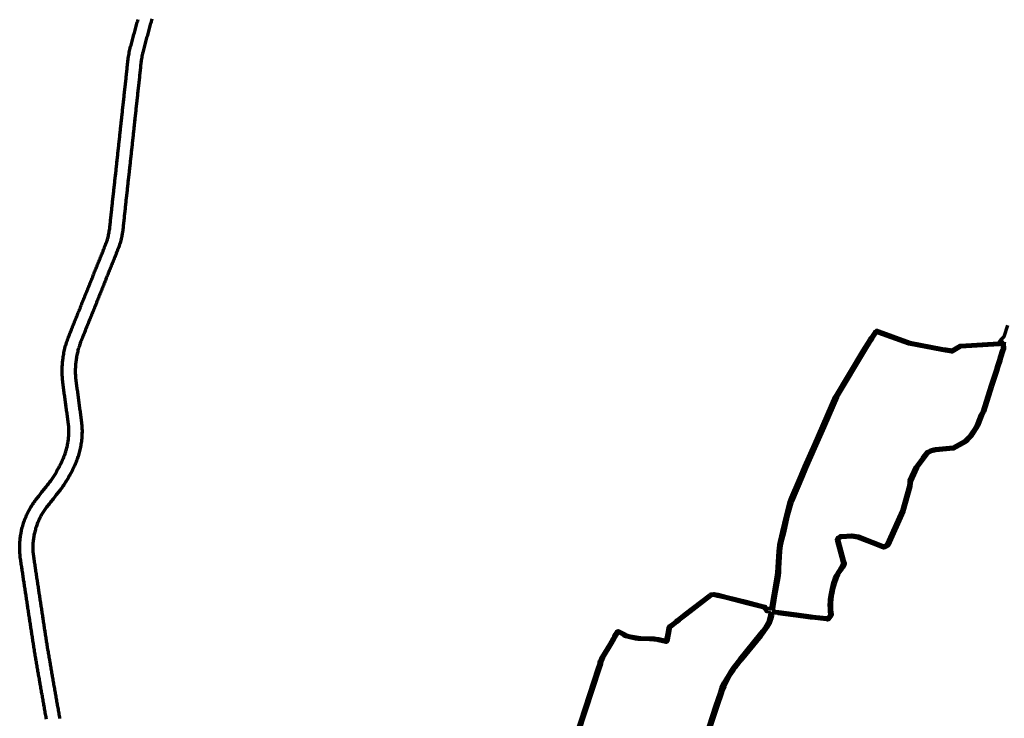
# Model space of a CAD drawing. Header units: metres. Extents: x 98902 to 136161, y 449037 to 499677.
# Tile 20 of 200: x 99129 to 103630, y 485575 to 488768. Entities that reach past the tile are written whole.
import ezdxf

# ---------------------------------------------------------------- set-up
doc = ezdxf.new("R2010")
doc.units = ezdxf.units.M
doc.layers.add('B-WE-OG-INFO_EIS VOORZORGSMAATREGEL-GV', color=7, linetype='Continuous', lineweight=70, true_color=0xfa194b)

msp = doc.modelspace()

# ---------------------------------------------------------------- linework, layer by layer
at = {"layer": 'B-WE-OG-INFO_EIS VOORZORGSMAATREGEL-GV', "flags": 128}
for points in [[(99251.5, 485570.8), (99250.4, 485576.8), (99249.4, 485582.7), (99249.4, 485582.7), (99249.4, 485582.7), (99248.3, 485588.6), (99247.3, 485594.6), (99246.2, 485600.5), (99245.2, 485606.4), (99245.2, 485606.4), (99244.1, 485612.4), (99244.1, 485612.4), (99244.1, 485612.4), (99243.1, 485618.3), (99243.1, 485618.3), (99242, 485624.2), (99241, 485630.2), (99239.9, 485636.1), (99239.9, 485636.1), (99238.9, 485642.1), (99237.8, 485648), (99237.8, 485648), (99236.8, 485653.9), (99235.7, 485659.9), (99234.7, 485665.8), (99234.7, 485665.8), (99233.6, 485671.7), (99232.6, 485677.7), (99232.6, 485677.7), (99232.6, 485677.7), (99231.5, 485683.6), (99230.5, 485689.5), (99230.5, 485689.5), (99229.4, 485695.5), (99229.4, 485695.5), (99228.4, 485701.4), (99227.3, 485707.3), (99227.3, 485707.3), (99226.3, 485713.3), (99225.2, 485719.2), (99225.2, 485719.2), (99225.2, 485719.2), (99224.2, 485725.2), (99223.1, 485731.1), (99222.1, 485737), (99222.1, 485737.1), (99222.1, 485737.1), (99222.1, 485737.5), (99221.9, 485737.9), (99220.9, 485743.8), (99219.9, 485749.8), (99218.9, 485755.7), (99217.8, 485761.6), (99216.8, 485767.6), (99215.8, 485773.5), (99214.8, 485779.5), (99213.7, 485785.4), (99212.7, 485791.3), (99211.7, 485797.3), (99210.6, 485803.2), (99209.6, 485809.1), (99208.6, 485815.1), (99207.6, 485821), (99206.5, 485827), (99205.5, 485832.9), (99204.5, 485838.8), (99203.5, 485844.8), (99202.4, 485850.7), (99201.4, 485856.7), (99200.4, 485862.6), (99199.4, 485868.5), (99198.3, 485874.5), (99197.3, 485880.4), (99197.3, 485880.6), (99197.2, 485880.7), (99197, 485882.1), (99197, 485882.2), (99197, 485882.3), (99196.1, 485888.2), (99196.1, 485888.2), (99195.2, 485894.2), (99194.3, 485900.1), (99193.3, 485906), (99192.4, 485912), (99191.5, 485917.9), (99190.6, 485923.8), (99189.7, 485929.8), (99188.8, 485935.7), (99188.8, 485935.7), (99187.9, 485941.6), (99186.9, 485947.6), (99186, 485953.5), (99185.1, 485959.4), (99184.2, 485965.4), (99183.3, 485971.3), (99183.3, 485971.3), (99182.4, 485977.2), (99181.4, 485983.2), (99180.5, 485989.1), (99179.6, 485995), (99178.7, 486001), (99177.8, 486006.9), (99177.8, 486006.9), (99176.9, 486012.8), (99176, 486018.8), (99175, 486024.7), (99175.1, 486024.7), (99175, 486024.7), (99174.1, 486030.7), (99174.1, 486030.7), (99174.1, 486030.7), (99173.2, 486036.6), (99172.3, 486042.6), (99172.3, 486042.6), (99171.4, 486048.5), (99170.5, 486054.5), (99169.6, 486060.4), (99169.6, 486060.4), (99168.7, 486066.3), (99167.8, 486072.3), (99167, 486078.2), (99166.1, 486084.1), (99166.1, 486084.1), (99166.1, 486084.1), (99165.2, 486090.1), (99164.3, 486096), (99163.4, 486101.9), (99163.4, 486101.9), (99163.4, 486101.9), (99162.5, 486107.9), (99161.6, 486113.8), (99160.7, 486119.7), (99159.8, 486125.7), (99159.8, 486125.7), (99158.9, 486131.6), (99158, 486137.5), (99157.1, 486143.5), (99157.1, 486143.5), (99156.2, 486149.4), (99155.3, 486155.4), (99154.4, 486161.3), (99153.5, 486167.2), (99153.5, 486167.2), (99152.6, 486173.2), (99151.7, 486179.1), (99150.8, 486185), (99150.8, 486185), (99149.9, 486191), (99149, 486196.9), (99149, 486196.9), (99149, 486196.9), (99148.1, 486202.8), (99148.1, 486202.8), (99147.2, 486208.8), (99146.3, 486214.7), (99146.3, 486214.7), (99146.3, 486214.7), (99145.4, 486220.6), (99145.4, 486220.6), (99144.5, 486226.6), (99143.6, 486232.5), (99143.6, 486232.5), (99143.6, 486232.5), (99142.7, 486238.5), (99142.7, 486238.5), (99141.8, 486244.4), (99140.9, 486250.3), (99140, 486256.3), (99140, 486256.3), (99140, 486256.3), (99139.1, 486262.2), (99138.2, 486268.1), (99137.3, 486274.1), (99137.3, 486274.1), (99137.3, 486274.1), (99136.4, 486280), (99135.5, 486285.9), (99134.6, 486291.9), (99133.7, 486297.8), (99133.7, 486297.8), (99132.8, 486303.7), (99132.8, 486304), (99132.8, 486304.2), (99132, 486310.1), (99132, 486310.4), (99131.9, 486310.7), (99131.2, 486316.6), (99131.2, 486316.9), (99131.1, 486317.2), (99130.6, 486323.2), (99130.6, 486323.4), (99130.5, 486323.7), (99130, 486329.7), (99130.1, 486330), (99130, 486330.2), (99129.6, 486336.2), (99129.6, 486336.5), (99129.6, 486336.8), (99129.3, 486342.8), (99129.4, 486343), (99129.3, 486343.3), (99129.1, 486349.3), (99129.2, 486349.6), (99129.1, 486349.9), (99129.1, 486355.9), (99129.1, 486356.1), (99129.1, 486356.4), (99129.2, 486362.4), (99129.2, 486362.7), (99129.2, 486362.9), (99129.3, 486368.9), (99129.4, 486369.2), (99129.4, 486369.5), (99129.6, 486375.5), (99129.7, 486375.8), (99129.7, 486376), (99130.1, 486382), (99130.1, 486382.3), (99130.1, 486382.6), (99130.6, 486388.5), (99130.7, 486388.8), (99130.6, 486389.1), (99131.3, 486395.1), (99131.3, 486395.3), (99131.3, 486395.6), (99132, 486401.6), (99132.1, 486401.8), (99132.1, 486402.1), (99132.9, 486408), (99133, 486408.3), (99133, 486408.6), (99133.9, 486414.5), (99134, 486414.8), (99134, 486415.1), (99135.1, 486421), (99135.2, 486421.2), (99135.2, 486421.5), (99136.3, 486427.4), (99136.3, 486427.5), (99136.3, 486427.6), (99136.6, 486428.9), (99136.7, 486429.2), (99136.7, 486429.4), (99138, 486435.2), (99138.1, 486435.5), (99138.1, 486435.8), (99139.5, 486441.6), (99139.6, 486441.8), (99139.6, 486442.1), (99141.1, 486447.9), (99141.2, 486448.2), (99141.2, 486448.4), (99142.8, 486454.2), (99142.9, 486454.4), (99143, 486454.7), (99144.7, 486460.5), (99144.8, 486460.7), (99144.8, 486461), (99146.6, 486466.7), (99146.7, 486467), (99146.8, 486467.2), (99148.7, 486472.9), (99148.8, 486473.1), (99148.8, 486473.4), (99150.8, 486479), (99151, 486479.3), (99151, 486479.6), (99153.1, 486485.2), (99153.3, 486485.4), (99153.3, 486485.7), (99155.5, 486491.2), (99155.7, 486491.5), (99155.7, 486491.7), (99158, 486497.3), (99158.2, 486497.5), (99158.3, 486497.8), (99160.7, 486503.2), (99160.8, 486503.5), (99160.9, 486503.7), (99163.4, 486509.2), (99163.5, 486509.4), (99163.6, 486509.7), (99166.2, 486515.1), (99166.4, 486515.3), (99166.5, 486515.5), (99169.2, 486520.9), (99169.3, 486521.1), (99169.4, 486521.4), (99172.2, 486526.7), (99172.4, 486526.9), (99172.5, 486527.1), (99175.3, 486532.4), (99175.5, 486532.6), (99175.6, 486532.8), (99178.6, 486538), (99178.8, 486538.3), (99178.9, 486538.5), (99181.9, 486543.6), (99182.1, 486543.8), (99182.2, 486544), (99182.5, 486544.4), (99182.7, 486544.8), (99185.8, 486549.9), (99186, 486550.1), (99186.1, 486550.3), (99189.4, 486555.3), (99189.6, 486555.5), (99189.7, 486555.8), (99193.1, 486560.7), (99193.3, 486560.9), (99193.4, 486561.2), (99196.8, 486566.1), (99197, 486566.3), (99197.1, 486566.5), (99200.7, 486571.3), (99200.9, 486571.5), (99201, 486571.8), (99204.6, 486576.5), (99204.8, 486576.7), (99204.9, 486577), (99208.7, 486581.7), (99208.7, 486581.7), (99208.7, 486581.7), (99212.4, 486586.4), (99212.4, 486586.4), (99216.1, 486591.1), (99219.8, 486595.8), (99223.5, 486600.5), (99227.2, 486605.2), (99230.9, 486609.9), (99234.6, 486614.6), (99238.3, 486619.2), (99242, 486623.9), (99242, 486623.9), (99245.7, 486628.6), (99249.4, 486633.3), (99253.2, 486638), (99256.9, 486642.7), (99260.6, 486647.4), (99264.2, 486652), (99267.5, 486656.3), (99270.8, 486660.8), (99273.9, 486665.2), (99277.1, 486669.8), (99277.1, 486669.8), (99280.4, 486674.6), (99283.4, 486679.2), (99286.4, 486683.8), (99289.2, 486688.4), (99292.1, 486693.3), (99295.1, 486698.5), (99295.1, 486698.5), (99298.1, 486703.6), (99301.1, 486708.8), (99304.1, 486713.9), (99304.1, 486713.9), (99306.9, 486718.7), (99309.3, 486723.3), (99311.8, 486728.1), (99314.4, 486733.3), (99314.4, 486733.3), (99317, 486738.6), (99317.2, 486738.8), (99317.2, 486739), (99319.9, 486744.2), (99322.3, 486749.1), (99324.6, 486754), (99326.8, 486759), (99329, 486764), (99331.1, 486769.1), (99333.1, 486774.2), (99335, 486779.3), (99336.8, 486784.5), (99338.5, 486789.7), (99340.1, 486794.9), (99341.7, 486800.2), (99343.1, 486805.4), (99344.5, 486810.8), (99345.8, 486816.1), (99347, 486821.4), (99348, 486826.8), (99349, 486832.1), (99349.9, 486837.5), (99350.8, 486842.9), (99351.5, 486848.4), (99352.1, 486853.8), (99352.6, 486859.3), (99353.1, 486864.7), (99353.2, 486865.8), (99353.5, 486871.5), (99353.7, 486877.2), (99353.9, 486882.7), (99353.9, 486888.2), (99353.9, 486893.8), (99353.7, 486899.3), (99353.4, 486904.9), (99353, 486910.4), (99352.5, 486916), (99352, 486921.5), (99351.3, 486927), (99350.5, 486932.9), (99350.5, 486932.9), (99349.6, 486938.8), (99349.6, 486938.8), (99348.7, 486944.8), (99347.9, 486950.8), (99347.9, 486951), (99347.8, 486951.1), (99347, 486957.1), (99347, 486957.2), (99347, 486957.2), (99346.2, 486963.3), (99345.4, 486969.3), (99344.5, 486975.4), (99343.7, 486981.4), (99342.9, 486987.5), (99342.1, 486993.5), (99341.3, 486999.6), (99340.5, 487005.6), (99339.6, 487011.7), (99339.6, 487011.7), (99338.8, 487017.8), (99338.8, 487017.8), (99338, 487023.8), (99337.2, 487029.9), (99336.4, 487035.9), (99335.6, 487042), (99334.8, 487048), (99333.9, 487054.1), (99333.9, 487054.1), (99333.1, 487060.1), (99332.3, 487066.2), (99331.5, 487072.3), (99330.7, 487078.3), (99330.7, 487078.3), (99329.9, 487084.4), (99329, 487090.4), (99328.2, 487096.5), (99327.4, 487102.5), (99327.4, 487102.6), (99327.4, 487102.6), (99326.6, 487108.6), (99326.6, 487108.9), (99326.6, 487109.1), (99325.8, 487115.1), (99325.9, 487115.4), (99325.8, 487115.6), (99325.2, 487121.7), (99325.2, 487121.9), (99325.1, 487122.1), (99324.6, 487128.2), (99324.6, 487128.4), (99324.5, 487128.7), (99324.1, 487134.8), (99324.1, 487135), (99324.1, 487135.2), (99323.7, 487141.3), (99323.8, 487141.5), (99323.7, 487141.8), (99323.5, 487147.9), (99323.5, 487148.1), (99323.4, 487148.3), (99323.3, 487154.4), (99323.3, 487154.7), (99323.3, 487154.9), (99323.2, 487161), (99323.3, 487161.2), (99323.2, 487161.5), (99323.2, 487167.6), (99323.3, 487167.8), (99323.2, 487168), (99323.4, 487174.1), (99323.4, 487174.4), (99323.4, 487174.6), (99323.6, 487180.7), (99323.6, 487181), (99323.6, 487181.2), (99323.9, 487187.3), (99324, 487187.5), (99324, 487187.7), (99324.4, 487193.8), (99324.4, 487194.1), (99324.4, 487194.3), (99324.9, 487200.4), (99324.9, 487200.6), (99324.9, 487200.8), (99325.5, 487206.9), (99325.6, 487207.1), (99325.6, 487207.4), (99326.2, 487213.4), (99326.3, 487213.6), (99326.3, 487213.9), (99327.1, 487219.9), (99327.1, 487220.2), (99327.1, 487220.4), (99328, 487226.4), (99328.1, 487226.7), (99328.1, 487226.9), (99329, 487232.9), (99329.1, 487233.1), (99329.1, 487233.4), (99330.1, 487239.4), (99330.2, 487239.6), (99330.2, 487239.9), (99331.4, 487245.9), (99331.4, 487246), (99331.4, 487246.1), (99331.6, 487246.6), (99331.6, 487247.1), (99332.9, 487253.1), (99332.9, 487253.3), (99332.9, 487253.5), (99334.3, 487259.5), (99334.4, 487259.7), (99334.4, 487259.9), (99335.8, 487265.9), (99335.9, 487266.1), (99335.9, 487266.3), (99337.4, 487272.3), (99337.5, 487272.5), (99337.6, 487272.7), (99339.2, 487278.6), (99339.3, 487278.8), (99339.3, 487279), (99341, 487284.9), (99341.1, 487285.1), (99341.1, 487285.3), (99342.9, 487291.2), (99343, 487291.4), (99343, 487291.6), (99344.9, 487297.4), (99345, 487297.6), (99345.1, 487297.9), (99347, 487303.7), (99347.1, 487303.9), (99347.2, 487304.1), (99349.2, 487309.8), (99349.3, 487310), (99349.4, 487310.3), (99351.5, 487316), (99351.6, 487316.2), (99351.7, 487316.4), (99353.9, 487322.1), (99354, 487322.2), (99354, 487322.3), (99356.3, 487328), (99356.3, 487328), (99356.3, 487328), (99358.6, 487333.7), (99358.6, 487333.7), (99360.8, 487339.4), (99360.8, 487339.4), (99363.1, 487345), (99363.1, 487345), (99365.4, 487350.7), (99365.4, 487350.7), (99367.7, 487356.4), (99367.7, 487356.4), (99370, 487362.1), (99370.5, 487363.3), (99370.5, 487363.3), (99372.7, 487368.9), (99375, 487374.5), (99377.2, 487380.1), (99379.5, 487385.7), (99381.7, 487391.3), (99384, 487396.9), (99386.2, 487402.5), (99388.5, 487408.1), (99388.5, 487408.1), (99390.7, 487413.7), (99392.9, 487419.3), (99395.2, 487424.8), (99395.2, 487424.8), (99397.4, 487430.4), (99399.7, 487436), (99401.9, 487441.6), (99401.9, 487441.6), (99404.2, 487447.2), (99406.4, 487452.8), (99408.7, 487458.4), (99408.7, 487458.4), (99410.9, 487464), (99413.2, 487469.6), (99415.4, 487475.2), (99415.4, 487475.2), (99417.7, 487480.8), (99419.9, 487486.4), (99422.2, 487492), (99422.2, 487492), (99424.4, 487497.6), (99426.7, 487503.2), (99428.9, 487508.8), (99428.9, 487508.8), (99431.2, 487514.3), (99433.4, 487519.9), (99435.7, 487525.5), (99437.9, 487531.1), (99440.2, 487536.7), (99442.4, 487542.3), (99444.7, 487547.9), (99446.9, 487553.5), (99449.2, 487559.1), (99451.4, 487564.7), (99453.7, 487570.3), (99455.9, 487575.9), (99458.2, 487581.5), (99460.4, 487587.1), (99462.7, 487592.7), (99464.9, 487598.3), (99467.2, 487603.8), (99469.4, 487609.4), (99471.6, 487615), (99473.9, 487620.6), (99476.1, 487626.2), (99478.4, 487631.8), (99480.6, 487637.4), (99482.9, 487643), (99485.1, 487648.6), (99487.4, 487654.2), (99489.6, 487659.8), (99491.9, 487665.4), (99494.1, 487671), (99496.4, 487676.6), (99498.6, 487682.2), (99500.9, 487687.8), (99503.1, 487693.3), (99505.4, 487698.9), (99507.6, 487704.5), (99509.9, 487710.1), (99512.1, 487715.7), (99514.4, 487721.3), (99516.6, 487726.9), (99518.9, 487732.5), (99518.9, 487732.5), (99521, 487737.8), (99523, 487743.1), (99524.9, 487748.3), (99526.7, 487753.5), (99528.4, 487758.6), (99530, 487764), (99531.5, 487769.3), (99533, 487774.6), (99534.3, 487779.9), (99535.5, 487785.3), (99536.7, 487790.7), (99537.8, 487796.1), (99538.7, 487801.5), (99539.6, 487806.9), (99540.4, 487812.4), (99541.1, 487817.9), (99541.7, 487823.6), (99542.4, 487829.5), (99543, 487835.5), (99543.6, 487841.5), (99543.6, 487841.5), (99543.6, 487841.5), (99544.3, 487847.5), (99544.9, 487853.5), (99544.9, 487853.5), (99544.9, 487853.5), (99545.6, 487859.5), (99546.2, 487865.5), (99546.8, 487871.5), (99546.8, 487871.5), (99547.5, 487877.5), (99547.6, 487878.9), (99547.6, 487878.9), (99547.6, 487878.9), (99548.3, 487884.8), (99548.3, 487884.8), (99548.9, 487890.8), (99549.5, 487896.8), (99549.5, 487896.8), (99550.2, 487902.7), (99550.8, 487908.7), (99551.4, 487914.7), (99552.1, 487920.7), (99552.7, 487926.6), (99553.4, 487932.6), (99553.4, 487932.6), (99554, 487938.6), (99554.6, 487944.5), (99555.3, 487950.5), (99555.9, 487956.5), (99556.6, 487962.5), (99557.2, 487968.4), (99557.2, 487968.6), (99557.2, 487968.7), (99557.9, 487974.7), (99557.9, 487974.8), (99557.9, 487974.8), (99558.7, 487980.8), (99559.4, 487986.8), (99560.1, 487992.5), (99560.8, 487998.4), (99561.4, 488004.1), (99562, 488010.1), (99562, 488010.1), (99562.6, 488016.1), (99562.6, 488016.1), (99563.2, 488022), (99563.2, 488022), (99563.8, 488028), (99563.8, 488028), (99563.8, 488028), (99564.5, 488034), (99565.1, 488040), (99565.1, 488040.1), (99565.1, 488040.2), (99565.8, 488046.2), (99565.8, 488046.2), (99565.8, 488046.3), (99566.5, 488052.3), (99566.5, 488052.3), (99567.2, 488058.2), (99567.2, 488058.2), (99567.2, 488058.2), (99567.9, 488064.2), (99567.9, 488064.2), (99567.9, 488064.2), (99568.6, 488070.2), (99568.6, 488070.2), (99568.6, 488070.2), (99569.3, 488076.2), (99570, 488082), (99570.6, 488087.9), (99570.6, 488087.9), (99571.2, 488093.8), (99571.2, 488093.8), (99571.9, 488099.8), (99572.5, 488105.7), (99573.2, 488111.7), (99573.8, 488117.7), (99574.5, 488123.6), (99574.5, 488123.6), (99574.5, 488123.7), (99575.1, 488129.6), (99575.1, 488129.6), (99575.1, 488129.6), (99575.8, 488135.6), (99576.4, 488141.6), (99577.1, 488147.5), (99577.7, 488153.5), (99578.4, 488159.5), (99579, 488165.5), (99579.7, 488171.4), (99580.3, 488177.4), (99580.3, 488177.4), (99581, 488183.3), (99581, 488183.3), (99581.6, 488189.3), (99582.2, 488195.3), (99582.2, 488195.3), (99582.9, 488201.2), (99582.9, 488201.2), (99583.5, 488207.2), (99584.2, 488213.2), (99584.8, 488219.2), (99585.5, 488225.1), (99586.1, 488231.1), (99586.7, 488237.1), (99587.4, 488243), (99588, 488249), (99588.7, 488255), (99589.3, 488261), (99590, 488266.9), (99590.6, 488272.9), (99591.2, 488278.9), (99591.9, 488284.8), (99592.5, 488290.6), (99592.5, 488290.6), (99593, 488296.4), (99593, 488296.5), (99593, 488296.5), (99593.6, 488302.5), (99593.7, 488302.8), (99593.7, 488303), (99594.4, 488309), (99595.1, 488314.9), (99595.2, 488315.3), (99595.2, 488315.7), (99595.9, 488321.7), (99595.9, 488321.7), (99595.9, 488321.7), (99596, 488322.1), (99595.9, 488322.4), (99596.1, 488322.9), (99596.1, 488323.4), (99596.1, 488323.5), (99596.1, 488323.7), (99596.2, 488325.1), (99596.2, 488325.1), (99596.9, 488331.4), (99596.9, 488331.5), (99596.9, 488331.5), (99597.6, 488337.9), (99598.3, 488344.2), (99598.3, 488344.2), (99598.3, 488344.2), (99599, 488350.5), (99599.7, 488356.8), (99600.4, 488363.2), (99601.1, 488369.5), (99601.8, 488375.8), (99602.5, 488382.2), (99603.2, 488388.5), (99603.8, 488394.8), (99604.5, 488401.2), (99605.2, 488407.5), (99605.9, 488413.8), (99605.9, 488413.8), (99605.9, 488413.8), (99606.6, 488420.2), (99606.6, 488420.2), (99606.6, 488420.2), (99607.3, 488426.5), (99608, 488432.8), (99608.7, 488439.2), (99609.4, 488445.5), (99609.4, 488445.5), (99609.4, 488445.5), (99610.1, 488451.8), (99610.8, 488458.2), (99610.8, 488458.2), (99610.8, 488458.2), (99611.5, 488464.6), (99611.5, 488464.6), (99611.5, 488464.6), (99612.2, 488470.9), (99612.9, 488477.2), (99613.6, 488483.6), (99613.6, 488483.6), (99613.6, 488483.6), (99614.3, 488489.9), (99615, 488496.2), (99615.7, 488502.5), (99616.4, 488508.6), (99616.4, 488508.6), (99617, 488515), (99617.7, 488521.3), (99617.7, 488521.3), (99617.7, 488521.3), (99618.3, 488527.7), (99619, 488534), (99619.6, 488540.3), (99619.6, 488540.3), (99619.6, 488540.3), (99620.3, 488546.7), (99621, 488553), (99621, 488553), (99621, 488553), (99621.6, 488559.3), (99622.3, 488565.7), (99622.9, 488572), (99623, 488572.2), (99623, 488572.3), (99623.7, 488578.7), (99623.7, 488578.9), (99623.7, 488579), (99624.5, 488585.4), (99624.6, 488585.6), (99624.6, 488585.8), (99625.5, 488592.1), (99625.5, 488592.3), (99625.5, 488592.5), (99626.5, 488598.8), (99626.6, 488598.9), (99626.6, 488599.1), (99627.6, 488605.4), (99627.7, 488605.6), (99627.7, 488605.8), (99628.8, 488612.1), (99628.9, 488612.3), (99628.9, 488612.5), (99630.1, 488618.7), (99630.2, 488618.9), (99630.2, 488619.1), (99631.5, 488625.3), (99631.6, 488625.5), (99631.6, 488625.7), (99633, 488632), (99633, 488632.1), (99633.1, 488632.3), (99634.5, 488638.5), (99634.6, 488638.7), (99634.6, 488638.9), (99636.2, 488645.1), (99636.2, 488645.3), (99636.3, 488645.5), (99637.9, 488651.6), (99637.9, 488651.8), (99638, 488651.9), (99639.6, 488658), (99639.6, 488658.1), (99639.6, 488658.1), (99641.3, 488664.2), (99643, 488670.4), (99644.7, 488676.5), (99646.4, 488682.6), (99648.1, 488688.8), (99649.8, 488694.9), (99651.5, 488701.1), (99653.2, 488707.2), (99654.9, 488713.4), (99656.5, 488719.5), (99658.2, 488725.6), (99659.9, 488731.8), (99661.6, 488737.9), (99661.6, 488737.9), (99663.3, 488744.1), (99665, 488750.2), (99666.7, 488756.3), (99668.4, 488762.5), (99670.1, 488768.6)], [(99733.2, 488771.8), (99731.6, 488766), (99730, 488760.2), (99730, 488760.2), (99729.6, 488758.9), (99729.6, 488758.9), (99727.9, 488752.7), (99726.2, 488746.6), (99724.5, 488740.4), (99722.8, 488734.3), (99721.2, 488728.1), (99719.5, 488722), (99717.8, 488715.9), (99716.1, 488709.7), (99714.4, 488703.6), (99712.7, 488697.4), (99711, 488691.3), (99709.3, 488685.2), (99707.6, 488679), (99705.9, 488672.9), (99704.3, 488666.7), (99702.6, 488660.6), (99700.9, 488654.4), (99699.2, 488648.3), (99697.5, 488642.2), (99697.5, 488642.2), (99695.8, 488636.1), (99694.3, 488630.4), (99692.9, 488624.5), (99691.5, 488618.7), (99690.2, 488612.9), (99689, 488607.1), (99687.8, 488601.1), (99686.7, 488595.2), (99685.8, 488589.4), (99684.9, 488583.5), (99684, 488577.6), (99683.3, 488571.7), (99682.6, 488565.7), (99681.9, 488559.5), (99681.3, 488553.2), (99680.6, 488546.8), (99680, 488540.5), (99679.3, 488534.2), (99679.3, 488534.2), (99678.7, 488527.8), (99678, 488521.5), (99677.4, 488515.2), (99677.4, 488515.2), (99676.7, 488508.8), (99676.1, 488502.5), (99676.1, 488502.5), (99676.1, 488502.5), (99675.4, 488496.1), (99675.4, 488496), (99675.4, 488495.9), (99674.7, 488489.6), (99674, 488483.2), (99674, 488483.2), (99674, 488483.2), (99673.2, 488476.9), (99673.2, 488476.9), (99672.5, 488470.6), (99671.8, 488464.2), (99671.1, 488457.9), (99671.1, 488457.9), (99670.4, 488451.6), (99670.4, 488451.6), (99669.7, 488445.3), (99669, 488439), (99668.3, 488432.6), (99667.7, 488426.3), (99667, 488420), (99666.3, 488413.6), (99666.3, 488413.6), (99665.6, 488407.3), (99665.6, 488407.3), (99664.9, 488401), (99664.2, 488394.7), (99663.5, 488388.3), (99662.8, 488382), (99662.1, 488375.7), (99661.4, 488369.3), (99660.7, 488363), (99660, 488356.7), (99659.3, 488350.3), (99658.6, 488344), (99658, 488337.7), (99658, 488337.7), (99657.3, 488331.3), (99656.6, 488325), (99656.6, 488325), (99655.9, 488318.7), (99655.9, 488318.7), (99655.9, 488318.7), (99655.7, 488317.3), (99655.7, 488317.2), (99655.7, 488317), (99655.6, 488316.8), (99655.7, 488316.5), (99655.5, 488316), (99655.5, 488315.5), (99655.4, 488315.1), (99655.4, 488314.7), (99654.8, 488308.8), (99654.8, 488308.8), (99654.6, 488308.4), (99654.7, 488308), (99654, 488302.1), (99653.3, 488296.3), (99652.7, 488290.7), (99652.2, 488284.7), (99652.2, 488284.7), (99652.2, 488284.6), (99651.6, 488278.6), (99651.5, 488278.5), (99651.5, 488278.4), (99650.9, 488272.4), (99650.3, 488266.5), (99649.6, 488260.5), (99649, 488254.5), (99648.3, 488248.6), (99647.7, 488242.6), (99647, 488236.6), (99646.4, 488230.6), (99645.8, 488224.7), (99645.1, 488218.7), (99644.5, 488212.7), (99643.8, 488206.8), (99643.2, 488200.8), (99642.5, 488194.8), (99642.5, 488194.8), (99641.9, 488188.8), (99641.9, 488188.8), (99641.3, 488182.9), (99640.6, 488176.9), (99640.6, 488176.9), (99640.6, 488176.9), (99640, 488170.9), (99640, 488170.9), (99640, 488170.9), (99639.3, 488164.9), (99638.7, 488159), (99638, 488153), (99637.4, 488147), (99636.7, 488141.1), (99636.1, 488135.1), (99635.4, 488129.1), (99634.8, 488123.2), (99634.8, 488123.2), (99634.1, 488117.2), (99634.1, 488117.2), (99633.5, 488111.2), (99632.8, 488105.3), (99632.2, 488099.3), (99631.5, 488093.3), (99630.9, 488087.3), (99630.9, 488087.3), (99630.9, 488087.3), (99630.3, 488081.4), (99630.2, 488081.3), (99630.2, 488081.3), (99629.6, 488075.3), (99629.6, 488075.2), (99629.6, 488075.1), (99628.9, 488069.2), (99628.9, 488069.2), (99628.9, 488069.2), (99628.2, 488063.2), (99627.5, 488057.3), (99627.5, 488057.3), (99626.8, 488051.3), (99626.8, 488051.3), (99626.1, 488045.3), (99625.4, 488039.4), (99625.4, 488039.4), (99624.7, 488033.6), (99624.1, 488027.8), (99623.5, 488021.8), (99623.5, 488021.8), (99622.9, 488015.9), (99622.9, 488015.9), (99622.9, 488015.8), (99622.3, 488009.9), (99622.3, 488009.9), (99622.3, 488009.9), (99621.7, 488003.9), (99621.7, 488003.9), (99621.7, 488003.9), (99621, 487997.9), (99620.4, 487991.9), (99620.4, 487991.8), (99620.4, 487991.6), (99619.7, 487985.7), (99619.7, 487985.6), (99619.7, 487985.5), (99618.9, 487979.5), (99618.2, 487973.5), (99618.2, 487973.5), (99617.5, 487967.7), (99616.8, 487961.9), (99616.2, 487956.1), (99615.6, 487950.1), (99614.9, 487944.1), (99614.3, 487938.2), (99613.7, 487932.2), (99613, 487926.2), (99613, 487926.2), (99613, 487926.2), (99612.4, 487920.3), (99611.7, 487914.3), (99611.1, 487908.3), (99610.5, 487902.3), (99609.8, 487896.4), (99609.2, 487890.4), (99609.2, 487890.4), (99609.2, 487890.4), (99608.6, 487884.4), (99608.6, 487884.4), (99607.9, 487878.5), (99607.3, 487872.5), (99607.3, 487872.5), (99607.1, 487871.1), (99606.5, 487865.1), (99606.5, 487865.1), (99606.5, 487865.1), (99605.9, 487859.1), (99605.2, 487853.2), (99604.6, 487847.2), (99604.6, 487847.2), (99603.9, 487841.2), (99603.3, 487835.2), (99603.3, 487835.2), (99602.7, 487829.2), (99602, 487823.2), (99601.4, 487817.2), (99601.4, 487817.1), (99601.4, 487817), (99600.7, 487811.1), (99600.6, 487810.9), (99600.6, 487810.6), (99599.9, 487804.6), (99599.8, 487804.4), (99599.8, 487804.1), (99599, 487798.2), (99598.9, 487797.9), (99598.9, 487797.7), (99597.9, 487791.7), (99597.8, 487791.5), (99597.8, 487791.2), (99596.8, 487785.3), (99596.7, 487785), (99596.7, 487784.8), (99595.5, 487778.8), (99595.4, 487778.6), (99595.4, 487778.3), (99594.2, 487772.4), (99594.1, 487772.2), (99594, 487771.9), (99592.7, 487766.1), (99592.6, 487765.8), (99592.6, 487765.6), (99591.1, 487759.7), (99591, 487759.5), (99591, 487759.2), (99589.4, 487753.4), (99589.3, 487753.2), (99589.3, 487752.9), (99587.6, 487747.1), (99587.5, 487746.9), (99587.4, 487746.6), (99585.7, 487740.8), (99585.5, 487740.6), (99585.5, 487740.3), (99583.6, 487734.6), (99583.5, 487734.4), (99583.5, 487734.1), (99581.5, 487728.4), (99581.4, 487728.2), (99581.3, 487727.9), (99579.3, 487722.3), (99579.1, 487722.1), (99579.1, 487721.8), (99576.9, 487716.2), (99576.8, 487716), (99576.8, 487715.8), (99574.6, 487710.2), (99574.5, 487710.2), (99574.5, 487710.1), (99572.3, 487704.5), (99570, 487698.9), (99570, 487698.9), (99567.8, 487693.3), (99567.8, 487693.3), (99565.5, 487687.7), (99563.3, 487682.2), (99563.3, 487682.2), (99561, 487676.6), (99558.8, 487671), (99556.5, 487665.4), (99556.5, 487665.4), (99554.3, 487659.8), (99554.3, 487659.8), (99552.1, 487654.2), (99549.8, 487648.6), (99549.8, 487648.6), (99547.6, 487643), (99545.3, 487637.4), (99543.1, 487631.8), (99543.1, 487631.8), (99540.8, 487626.2), (99540.8, 487626.2), (99538.6, 487620.6), (99536.3, 487615), (99536.3, 487615), (99534.1, 487609.4), (99531.8, 487603.8), (99531.8, 487603.8), (99529.6, 487598.2), (99527.3, 487592.7), (99525.1, 487587.1), (99522.8, 487581.5), (99522.8, 487581.5), (99520.6, 487575.9), (99518.3, 487570.3), (99518.3, 487570.3), (99516.1, 487564.7), (99513.8, 487559.1), (99511.6, 487553.5), (99509.3, 487547.9), (99509.3, 487547.9), (99507.1, 487542.3), (99504.8, 487536.7), (99504.8, 487536.7), (99502.6, 487531.1), (99500.3, 487525.5), (99498.1, 487519.9), (99495.8, 487514.3), (99495.8, 487514.3), (99493.6, 487508.8), (99491.3, 487503.2), (99491.3, 487503.2), (99489.1, 487497.6), (99486.8, 487492), (99486.8, 487492), (99484.6, 487486.4), (99482.3, 487480.8), (99480.1, 487475.2), (99477.9, 487469.6), (99477.9, 487469.6), (99475.6, 487464), (99473.4, 487458.4), (99473.4, 487458.4), (99471.1, 487452.8), (99468.9, 487447.2), (99466.6, 487441.6), (99464.4, 487436), (99464.4, 487436), (99462.1, 487430.4), (99459.9, 487424.8), (99459.9, 487424.8), (99457.6, 487419.3), (99455.4, 487413.7), (99453.1, 487408.1), (99450.9, 487402.5), (99450.9, 487402.5), (99448.6, 487396.9), (99446.4, 487391.3), (99446.4, 487391.3), (99444.1, 487385.7), (99441.9, 487380.1), (99441.9, 487380.1), (99439.6, 487374.5), (99437.4, 487368.9), (99435.1, 487363.3), (99432.9, 487357.7), (99432.9, 487357.7), (99430.6, 487352.1), (99428.4, 487346.5), (99428.4, 487346.5), (99426.1, 487340.9), (99426.1, 487340.9), (99425.6, 487339.7), (99425.6, 487339.7), (99423.3, 487334), (99423.3, 487334), (99421.1, 487328.3), (99418.8, 487322.7), (99418.8, 487322.7), (99416.5, 487317), (99416.5, 487317), (99414.2, 487311.3), (99412, 487305.7), (99412, 487305.7), (99409.7, 487300.1), (99407.6, 487294.7), (99405.7, 487289.5), (99403.8, 487284.1), (99401.9, 487278.8), (99400.2, 487273.4), (99398.6, 487268), (99397, 487262.6), (99395.5, 487257.1), (99394.1, 487251.7), (99392.8, 487246.2), (99391.6, 487240.7), (99390.4, 487234.9), (99390.3, 487234.8), (99390.3, 487234.7), (99389.2, 487228.8), (99388.2, 487223.3), (99387.3, 487217.7), (99386.6, 487212.2), (99385.8, 487206.5), (99385.2, 487200.9), (99384.7, 487195.3), (99384.2, 487189.6), (99383.8, 487184), (99383.6, 487178.4), (99383.4, 487172.7), (99383.2, 487167), (99383.2, 487161.4), (99383.3, 487155.7), (99383.4, 487150.1), (99383.7, 487144.5), (99384, 487138.8), (99384.4, 487133.2), (99384.9, 487127.6), (99385.4, 487121.9), (99386.1, 487116.3), (99386.9, 487110.5), (99386.9, 487110.5), (99387.7, 487104.5), (99388.5, 487098.4), (99389.3, 487092.4), (99389.3, 487092.4), (99390.1, 487086.3), (99390.1, 487086.3), (99391, 487080.3), (99391.8, 487074.2), (99392.6, 487068.2), (99393.4, 487062.1), (99394.2, 487056), (99395, 487050), (99395.8, 487043.9), (99396.7, 487037.9), (99397.5, 487031.8), (99398.3, 487025.8), (99398.3, 487025.8), (99399.1, 487019.7), (99399.9, 487013.7), (99400.7, 487007.6), (99401.6, 487001.5), (99402.4, 486995.5), (99403.2, 486989.4), (99404, 486983.4), (99404.8, 486977.3), (99405.6, 486971.3), (99406.4, 486965.2), (99406.4, 486965.2), (99407.3, 486959.3), (99408.1, 486953.4), (99409, 486947.4), (99409, 486947.4), (99409, 486947.4), (99409.9, 486941.3), (99409.9, 486941.3), (99409.9, 486941.2), (99410.7, 486935.1), (99410.7, 486934.9), (99410.8, 486934.6), (99411.6, 486928.5), (99411.5, 486928.3), (99411.6, 486928), (99412.2, 486921.9), (99412.2, 486921.7), (99412.3, 486921.4), (99412.8, 486915.3), (99412.8, 486915), (99412.9, 486914.8), (99413.3, 486908.7), (99413.2, 486908.4), (99413.3, 486908.2), (99413.6, 486902.1), (99413.6, 486901.8), (99413.6, 486901.5), (99413.8, 486895.4), (99413.8, 486895.1), (99413.9, 486894.7), (99413.9, 486888.6), (99413.9, 486888.4), (99413.9, 486888.1), (99413.9, 486882), (99413.8, 486881.7), (99413.9, 486881.5), (99413.7, 486875.4), (99413.7, 486875.1), (99413.7, 486874.9), (99413.4, 486868.7), (99413.4, 486868.5), (99413.4, 486868.2), (99413.1, 486862.1), (99413, 486862), (99413, 486861.9), (99412.9, 486860.5), (99412.9, 486860.3), (99412.9, 486860.1), (99412.4, 486854.1), (99412.4, 486853.9), (99412.4, 486853.6), (99411.8, 486847.7), (99411.7, 486847.4), (99411.7, 486847.2), (99411.1, 486841.2), (99411, 486841), (99411, 486840.7), (99410.2, 486834.8), (99410.1, 486834.5), (99410.1, 486834.3), (99409.2, 486828.4), (99409.2, 486828.1), (99409.2, 486827.8), (99408.2, 486821.9), (99408.1, 486821.7), (99408.1, 486821.4), (99407, 486815.5), (99406.9, 486815.3), (99406.9, 486815), (99405.7, 486809.2), (99405.6, 486809), (99405.6, 486808.7), (99404.3, 486802.8), (99404.2, 486802.6), (99404.2, 486802.3), (99402.8, 486796.5), (99402.7, 486796.3), (99402.7, 486796), (99401.2, 486790.2), (99401.1, 486790), (99401, 486789.7), (99399.4, 486784), (99399.3, 486783.7), (99399.3, 486783.5), (99397.6, 486777.7), (99397.5, 486777.5), (99397.5, 486777.2), (99395.7, 486771.5), (99395.6, 486771.3), (99395.5, 486771), (99393.6, 486765.3), (99393.5, 486765.1), (99393.5, 486764.9), (99391.5, 486759.2), (99391.4, 486759), (99391.3, 486758.7), (99389.2, 486753.1), (99389.1, 486752.9), (99389.1, 486752.6), (99386.9, 486747.1), (99386.7, 486746.8), (99386.7, 486746.6), (99384.4, 486741), (99384.3, 486740.8), (99384.2, 486740.6), (99381.9, 486735.1), (99381.7, 486734.9), (99381.7, 486734.6), (99379.2, 486729.1), (99379.1, 486728.9), (99379, 486728.7), (99376.4, 486723.3), (99376.3, 486723.1), (99376.2, 486722.8), (99373.6, 486717.4), (99373.4, 486717.2), (99373.4, 486717), (99370.8, 486711.9), (99368.2, 486706.7), (99368.2, 486706.7), (99368.2, 486706.7), (99365.5, 486701.3), (99365.4, 486701.1), (99365.3, 486700.8), (99362.5, 486695.5), (99362.4, 486695.3), (99362.3, 486695), (99359.4, 486689.8), (99359.1, 486689.4), (99359, 486689), (99356, 486683.8), (99356, 486683.8), (99355.9, 486683.7), (99352.9, 486678.6), (99349.9, 486673.4), (99346.9, 486668.2), (99343.9, 486663), (99343.8, 486663), (99343.8, 486662.9), (99340.8, 486657.8), (99340.6, 486657.6), (99340.5, 486657.3), (99337.4, 486652.2), (99337.2, 486652), (99337.1, 486651.8), (99333.9, 486646.7), (99333.7, 486646.5), (99333.6, 486646.3), (99330.3, 486641.3), (99330.1, 486641.2), (99330.1, 486641), (99326.7, 486636), (99326.7, 486636), (99326.6, 486635.9), (99323.2, 486631), (99323.1, 486630.8), (99322.9, 486630.6), (99319.5, 486625.7), (99319.3, 486625.5), (99319.1, 486625.3), (99315.6, 486620.5), (99315.4, 486620.3), (99315.3, 486620), (99311.6, 486615.3), (99311.5, 486615.2), (99311.4, 486615), (99307.7, 486610.3), (99304, 486605.6), (99300.3, 486600.9), (99296.5, 486596.2), (99292.8, 486591.5), (99289.1, 486586.8), (99285.4, 486582.1), (99281.7, 486577.4), (99278, 486572.7), (99274.3, 486568), (99274.3, 486568), (99270.6, 486563.3), (99266.9, 486558.6), (99263.2, 486553.9), (99259.5, 486549.2), (99255.8, 486544.5), (99255.8, 486544.5), (99252.2, 486540), (99248.9, 486535.7), (99245.7, 486531.3), (99242.6, 486526.8), (99239.5, 486522.3), (99236.5, 486517.8), (99233.5, 486512.9), (99233.4, 486512.9), (99233.4, 486512.8), (99230.5, 486507.9), (99227.8, 486503.2), (99225.1, 486498.4), (99222.6, 486493.6), (99220.1, 486488.7), (99217.8, 486483.8), (99215.5, 486478.9), (99213.3, 486473.9), (99211.2, 486468.9), (99209.2, 486463.8), (99207.3, 486458.7), (99205.5, 486453.6), (99203.8, 486448.4), (99202.1, 486443.3), (99200.6, 486438.1), (99199.2, 486432.8), (99197.8, 486427.5), (99196.5, 486422.2), (99195.4, 486416.8), (99195.2, 486415.8), (99194.1, 486410.3), (99193.2, 486404.9), (99192.3, 486399.5), (99191.6, 486394.1), (99190.9, 486388.7), (99190.4, 486383.3), (99189.9, 486377.8), (99189.6, 486372.4), (99189.3, 486367), (99189.1, 486361.5), (99189.1, 486356.1), (99189.1, 486350.6), (99189.3, 486345.1), (99189.5, 486339.7), (99189.8, 486334.3), (99190.3, 486328.8), (99190.8, 486323.4), (99191.5, 486317.9), (99192.2, 486312.4), (99193.1, 486306.8), (99193.1, 486306.8), (99193.1, 486306.8), (99194, 486300.8), (99194.9, 486294.9), (99195.8, 486289), (99195.8, 486289), (99195.8, 486289), (99196.7, 486283), (99196.7, 486283), (99197.6, 486277.1), (99198.4, 486271.2), (99199.3, 486265.2), (99199.3, 486265.2), (99200.2, 486259.3), (99201.1, 486253.4), (99202, 486247.4), (99202.9, 486241.5), (99202.9, 486241.5), (99203.8, 486235.6), (99204.7, 486229.6), (99205.6, 486223.7), (99205.6, 486223.7), (99206.5, 486217.7), (99207.4, 486211.8), (99208.3, 486205.9), (99208.3, 486205.9), (99209.2, 486199.9), (99210.1, 486194), (99210.1, 486194), (99210.1, 486194), (99211, 486188.1), (99211, 486188.1), (99211.9, 486182.1), (99212.8, 486176.2), (99212.8, 486176.2), (99212.8, 486176.2), (99213.7, 486170.3), (99213.7, 486170.3), (99214.6, 486164.3), (99215.5, 486158.4), (99216.4, 486152.5), (99216.4, 486152.5), (99216.4, 486152.5), (99217.3, 486146.5), (99217.3, 486146.5), (99218.2, 486140.6), (99219.1, 486134.6), (99219.1, 486134.6), (99219.1, 486134.6), (99220, 486128.7), (99220.9, 486122.8), (99221.8, 486116.8), (99222.7, 486110.9), (99223.6, 486105), (99224.5, 486099), (99225.4, 486093.1), (99225.4, 486093.1), (99226.3, 486087.2), (99227.2, 486081.2), (99228.1, 486075.3), (99228.1, 486075.3), (99228.1, 486075.3), (99229, 486069.4), (99229.9, 486063.4), (99230.8, 486057.5), (99231.7, 486051.6), (99231.7, 486051.6), (99232.6, 486045.6), (99232.6, 486045.6), (99232.6, 486045.6), (99233.5, 486039.7), (99233.5, 486039.7), (99234.3, 486033.8), (99234.3, 486033.8), (99235.3, 486027.9), (99236.2, 486022), (99236.2, 486022), (99237.1, 486016), (99238, 486010.1), (99238.9, 486004.2), (99239.8, 485998.2), (99239.8, 485998.2), (99240.8, 485992.3), (99241.7, 485986.4), (99241.7, 485986.4), (99242.6, 485980.4), (99243.5, 485974.5), (99244.4, 485968.6), (99245.3, 485962.6), (99246.2, 485956.7), (99247.2, 485950.8), (99248.1, 485944.8), (99249, 485938.9), (99249, 485938.9), (99249, 485938.9), (99249.9, 485933), (99250.8, 485927), (99251.7, 485921.1), (99252.6, 485915.2), (99253.6, 485909.2), (99254.5, 485903.3), (99254.5, 485903.3), (99255.4, 485897.4), (99255.4, 485897.4), (99255.4, 485897.4), (99256.3, 485891.5), (99256.4, 485890.5), (99257.5, 485884.7), (99258.5, 485878.8), (99259.5, 485872.8), (99260.5, 485866.9), (99261.6, 485860.9), (99262.6, 485855), (99263.6, 485849.1), (99264.6, 485843.1), (99265.7, 485837.2), (99266.7, 485831.2), (99267.7, 485825.3), (99268.7, 485819.4), (99269.8, 485813.4), (99270.8, 485807.5), (99271.8, 485801.5), (99272.9, 485795.6), (99273.9, 485789.7), (99274.9, 485783.7), (99275.9, 485777.8), (99277, 485771.9), (99278, 485765.9), (99279, 485760), (99280, 485754), (99281.1, 485748.1), (99281.1, 485747.7), (99281.2, 485747.5), (99282.2, 485741.5), (99283.3, 485735.6), (99284.3, 485729.7), (99284.3, 485729.7), (99285.4, 485723.7), (99285.4, 485723.7), (99285.4, 485723.7), (99286.4, 485717.8), (99286.4, 485717.8), (99287.5, 485711.8), (99288.5, 485705.9), (99289.6, 485700), (99289.6, 485700), (99290.6, 485694), (99291.7, 485688.1), (99291.7, 485688.1), (99292.7, 485682.2), (99293.8, 485676.2), (99294.8, 485670.3), (99294.8, 485670.3), (99295.9, 485664.4), (99296.9, 485658.4), (99296.9, 485658.4), (99296.9, 485658.4), (99298, 485652.5), (99299, 485646.6), (99299, 485646.6), (99300.1, 485640.6), (99300.1, 485640.6), (99301.1, 485634.7), (99302.1, 485628.8), (99302.1, 485628.8), (99303.2, 485622.8), (99304.2, 485616.9), (99304.2, 485616.9), (99305.3, 485610.9), (99306.3, 485605), (99307.4, 485599.1), (99307.4, 485599.1), (99308.4, 485593.1), (99309.5, 485587.2), (99310.5, 485581.3), (99310.5, 485581.3), (99310.5, 485581.3), (99310.8, 485579.9), (99310.8, 485579.9), (99311.8, 485574)], [(101610.3, 485312.4), (101772.4, 485808.4), (101776.8, 485821.9), (101776.8, 485821.9), (101778.1, 485826), (101777.6, 485829.3), (101777.6, 485829.5), (101777.6, 485829.7), (101777.7, 485830.4), (101777.7, 485831.2), (101777.8, 485831.4), (101777.9, 485831.6), (101780, 485837.8), (101780.3, 485838.5), (101780.7, 485839.2), (101782.5, 485841.6), (101788.6, 485855.8), (101788.8, 485856.1), (101788.9, 485856.3), (101824.3, 485915.1), (101839, 485940.2), (101844.2, 485949.7), (101850, 485960.2), (101850, 485960.2), (101850, 485960.3), (101850.5, 485960.9), (101850.6, 485961.3), (101851.2, 485962.1), (101851.4, 485962.6), (101856.6, 485971.6), (101858.3, 485973.5), (101863.1, 485975.6), (101865.1, 485976), (101868.1, 485975.6), (101870.7, 485974.5), (101870.9, 485974.4), (101871.2, 485974.3), (101895.1, 485961.1), (101895.2, 485961.1), (101896, 485960.5), (101896.6, 485960.3), (101900.3, 485958.4), (101900.3, 485958.4), (101900.3, 485958.4), (101902.9, 485957.1), (101919.6, 485952.9), (101946.1, 485947.6), (101956.6, 485946.1), (101967.2, 485945.1), (102008.3, 485943.7), (102028.8, 485942.4), (102046, 485940.3), (102046, 485940.3), (102046.1, 485940.3), (102050.7, 485939.5), (102082.2, 485932.2), (102088.3, 485961.3), (102092.7, 485989.6), (102096.8, 485996), (102097.9, 485997.3), (102112.7, 486008.5), (102127.6, 486021), (102127.6, 486021), (102127.7, 486021), (102132.9, 486025.2), (102132.9, 486025.2), (102133.8, 486025.8), (102134.2, 486026.2), (102138.6, 486029.8), (102138.6, 486029.8), (102138.7, 486029.8), (102169.3, 486053.7), (102284.3, 486141.3), (102286.6, 486143.2), (102288.9, 486144.2), (102289.9, 486144.2), (102290.3, 486144.4), (102301.9, 486146.3), (102303.8, 486146.2), (102319.9, 486142.5), (102320.8, 486142.1), (102321.5, 486142.1), (102350, 486134.9), (102350, 486134.9), (102350, 486134.9), (102361.6, 486131.9), (102455.1, 486108.8), (102529.1, 486089.8), (102529.2, 486089.7), (102529.9, 486089.5), (102530.6, 486089.5), (102536.6, 486087.9), (102538.5, 486086.1), (102540.9, 486082), (102545.6, 486075.9), (102548.5, 486077.8), (102550.2, 486078.5), (102552.1, 486078.6), (102557, 486077.7), (102557.2, 486077.6), (102557.3, 486077.6), (102562.6, 486076.3), (102572.3, 486138.5), (102586.4, 486219.2), (102588, 486229.9), (102589.2, 486240.5), (102595.2, 486339.2), (102596.7, 486353.5), (102598.8, 486367.6), (102601.6, 486381.5), (102612.9, 486427.4), (102629.4, 486498.3), (102645, 486558.2), (102646.7, 486563.9), (102649.7, 486572), (102696.5, 486682.2), (102715.5, 486726.5), (102760.6, 486828.1), (102854.7, 487045.6), (102981.4, 487258.1), (103013.2, 487307.8), (103015.2, 487310.9), (103015.2, 487310.9), (103015.2, 487311), (103017.2, 487314), (103018.5, 487315.3), (103019.4, 487315.7), (103038, 487343.5), (103039.1, 487344.7), (103043.2, 487347.7), (103044.6, 487348.5), (103046.2, 487348.7), (103047.9, 487348.5), (103056.2, 487345.5), (103056.2, 487345.5), (103056.3, 487345.5), (103056.3, 487345.5), (103056.3, 487345.5), (103197, 487295), (103346.3, 487266), (103362.8, 487263.3), (103382.5, 487260), (103389.1, 487258.9), (103425.8, 487280.3), (103428.6, 487281.2), (103602.6, 487291.9), (103609.4, 487298.6), (103616.9, 487307.5), (103617, 487307.6), (103617, 487307.7), (103617, 487307.7), (103617, 487307.7), (103628.5, 487320), (103645.6, 487372.2)], [(103630.9, 487295.7), (103629.1, 487289.3), (103630.9, 487264.5), (103628.1, 487255.6), (103628.1, 487255.6), (103617.4, 487222), (103613.5, 487209.8), (103613.5, 487209.8), (103613.5, 487209.7), (103603.3, 487178.2), (103603.3, 487178.2), (103603.3, 487178.2), (103599.6, 487167), (103599.6, 487167), (103575.7, 487092.7), (103538.8, 486976.2), (103534.6, 486967.4), (103534.6, 486967.4), (103530.5, 486959.1), (103514.9, 486919.9), (103514.8, 486919.7), (103514.7, 486919.5), (103511.2, 486912.1), (103511.1, 486912.1), (103511.1, 486912.1), (103505.6, 486900.9), (103499.5, 486892.1), (103486.9, 486872.5), (103482.7, 486866.7), (103472.6, 486855.3), (103457.5, 486839.6), (103454.8, 486837.7), (103397.3, 486806), (103316.7, 486798), (103310, 486796.7), (103303.5, 486795.4), (103295, 486792.5), (103283.1, 486787), (103263, 486761.7), (103232.8, 486720.7), (103204.7, 486658.6), (103204, 486650.2), (103202.9, 486635.3), (103169.9, 486519.7), (103101, 486366.8), (103101, 486366.8), (103099.4, 486363.5), (103097.9, 486361.6), (103096.2, 486360.4), (103092.9, 486358.9), (103082.9, 486353.8), (103079.1, 486353.1), (103075.3, 486354.2), (103075.1, 486354.3), (103074.9, 486354.4), (103024.6, 486374.6), (102960.5, 486399.1), (102932.1, 486403.7), (102885.9, 486400.1), (102885.6, 486400.1), (102885.3, 486400.1), (102884.6, 486400.2), (102884.3, 486400.1), (102882, 486400.1), (102875.9, 486395.9), (102872.8, 486390.4), (102872.9, 486389.8), (102873, 486389.4), (102873.2, 486388.3), (102873.4, 486387.8), (102897.9, 486297), (102897.9, 486296.9), (102897.9, 486296.9), (102898, 486296.7), (102898, 486296.5), (102898.1, 486296.2), (102901.4, 486284.4), (102901.5, 486280.9), (102894.4, 486264.2), (102886.4, 486253.4), (102885.7, 486252.7), (102885.6, 486252.3), (102872.3, 486231.9), (102867.3, 486222.4), (102863.3, 486212.3), (102856, 486191.9), (102849, 486165.4), (102845.2, 486147.2), (102842.8, 486134.5), (102840.8, 486116.1), (102839.8, 486104.1), (102839.5, 486095.1), (102840.1, 486075.1), (102841.1, 486057.6), (102841.1, 486057.3), (102841.2, 486057.1), (102842.2, 486050), (102842.2, 486046.7), (102841.1, 486044), (102828.3, 486026.9), (102826.6, 486025.5), (102824.9, 486024.7), (102822.6, 486024.6), (102818.3, 486025.2), (102817.9, 486025.3), (102817.4, 486025.4), (102817.3, 486025.3), (102752.9, 486032.5), (102752.9, 486032.5), (102743.6, 486033.7), (102743.6, 486033.7), (102743.6, 486033.7), (102677.7, 486042.8), (102677.7, 486042.8), (102666.4, 486044.3), (102666.4, 486044.3), (102666.4, 486044.3), (102596.1, 486053.4), (102595.5, 486053.6), (102593.9, 486053.6), (102593.9, 486053.7), (102593.8, 486053.7), (102582.1, 486055.5), (102576.5, 486057), (102571.8, 486057.7), (102569.8, 486045.1), (102566.7, 486031.7), (102562.5, 486018.7), (102557.1, 486006), (102550.6, 485993.9), (102543.1, 485982.4), (102531.6, 485967.4), (102519, 485951.1), (102428.6, 485839.5), (102405.4, 485811.1), (102399.7, 485804.1), (102391, 485791.5), (102377, 485768.8), (102364.2, 485745.5), (102352.6, 485721.4), (102343.7, 485700.8), (102343.6, 485700.6), (102343.5, 485700.6), (102343.5, 485700), (102341.8, 485694.4), (102341.8, 485694.4), (102341.8, 485694.4), (102341.8, 485694.4), (102341.3, 485693.3), (102341.2, 485692.7), (102319.5, 485630.2), (102259.2, 485446.3)], [(102277.1, 485539), (102308.2, 485634), (102329, 485695.6), (102330.7, 485701.2), (102330.7, 485701.2), (102330.7, 485701.2), (102332.2, 485706.1), (102332.2, 485706.1), (102332.2, 485706.1), (102332.2, 485706.1), (102332.3, 485706.2), (102332.3, 485706.4), (102335.7, 485715.6), (102346.1, 485738.6), (102355.2, 485754.5), (102355.2, 485754.5), (102355.2, 485754.5), (102371.3, 485782), (102377.9, 485792.7), (102390.3, 485810.9), (102396.4, 485818.4), (102419.4, 485846.8), (102509.6, 485958.5), (102522.1, 485974.7), (102532.9, 485988.7), (102540, 485999.4), (102546, 486010.7), (102551.1, 486022.5), (102555.1, 486034.7), (102558, 486047.2), (102559.9, 486059.4), (102546.2, 486061.3), (102544.4, 486062), (102542.9, 486063.2), (102541.3, 486065.4), (102541.2, 486065.6), (102541.1, 486065.7), (102540.7, 486066), (102540.5, 486066.3), (102540.4, 486066.4), (102540.4, 486066.5), (102540.1, 486066.7), (102534.5, 486073.9), (102531, 486079.1), (102528.5, 486079.9), (102526.8, 486080.1), (102526.7, 486080.1), (102526.5, 486080.1), (102452.6, 486099.1), (102359.2, 486122.2), (102347.5, 486125.2), (102347.5, 486125.2), (102319, 486132.4), (102318.9, 486132.4), (102318.2, 486132.7), (102317.6, 486132.7), (102302.5, 486136.2), (102291.9, 486134.5), (102291.8, 486134.5), (102291.8, 486134.5), (102290.5, 486133.5), (102290.4, 486133.4), (102290.4, 486133.4), (102175.4, 486045.8), (102144.8, 486021.9), (102140.4, 486018.4), (102140.4, 486018.4), (102139.6, 486017.9), (102139.1, 486017.4), (102134, 486013.2), (102119, 486000.8), (102118.9, 486000.8), (102118.8, 486000.7), (102104.7, 485989.9), (102102.2, 485986), (102098.1, 485959.3), (102091.3, 485927.3), (102090.6, 485925.6), (102089.2, 485924.2), (102085.5, 485921.9), (102082.8, 485921.8), (102048.6, 485929.7), (102044.5, 485930.4), (102028.1, 485932.5), (102007.7, 485933.7), (101966.6, 485935.1), (101955.5, 485936.1), (101944.5, 485937.7), (101917.6, 485943.1), (101899.8, 485947.5), (101895.7, 485949.5), (101895.7, 485949.5), (101895.7, 485949.5), (101895.7, 485949.5), (101895.7, 485949.5), (101892, 485951.5), (101892, 485951.5), (101891, 485952.2), (101890.3, 485952.4), (101866.4, 485965.5), (101866.3, 485965.6), (101865.5, 485965.8), (101864.6, 485965.5), (101860, 485957.6), (101860, 485957.6), (101859.3, 485956.5), (101858.8, 485955.4), (101858.7, 485955.4), (101853, 485944.9), (101847.7, 485935.2), (101832.9, 485910), (101797.7, 485851.5), (101791.4, 485837.1), (101791.2, 485836.8), (101790.9, 485836.2), (101789.2, 485833.9), (101787.7, 485829.5), (101788.2, 485826.3), (101788.2, 485826), (101788.2, 485825.7), (101788.1, 485824.9), (101788.1, 485824.3), (101788, 485824.2), (101788, 485824), (101786.3, 485818.8), (101786.3, 485818.8), (101786.3, 485818.8), (101781.9, 485805.3), (101619.8, 485309.3)]]:
    msp.add_lwpolyline(points, dxfattribs=at)
msp.add_lwpolyline([(103022.9, 487301.6), (102991.7, 487251.6), (102866.4, 487042.4), (102807.1, 486905.9), (102771.8, 486823.2), (102725.9, 486719.7), (102708.1, 486678.3), (102660.9, 486567.5), (102658.2, 486560.2), (102640.3, 486495.6), (102624.3, 486425), (102615.4, 486391.1), (102612.6, 486379), (102609.9, 486365.6), (102607.9, 486352.1), (102606.5, 486338.5), (102602.7, 486261.3), (102601.3, 486239.6), (102600, 486228.6), (102600, 486228.6), (102600, 486228.6), (102598.6, 486218.4), (102598.6, 486218.3), (102598.6, 486218.3), (102584.1, 486136.6), (102573.3, 486067.6), (102577.9, 486066.9), (102583.9, 486065.3), (102595.3, 486063.5), (102595.4, 486063.5), (102596.8, 486063.2), (102597.4, 486063.3), (102667.6, 486054.2), (102667.6, 486054.2), (102679, 486052.7), (102679.1, 486052.7), (102679.1, 486052.7), (102744.9, 486043.6), (102754.2, 486042.4), (102754.2, 486042.4), (102754.2, 486042.4), (102818.4, 486035.3), (102818.5, 486035.3), (102818.6, 486035.3), (102820, 486034.9), (102821.7, 486034.8), (102832.3, 486049), (102831.3, 486055.6), (102831.3, 486055.7), (102831.3, 486055.8), (102831.3, 486056.4), (102831.2, 486057), (102830.1, 486074.7), (102829.5, 486094.9), (102829.9, 486104.5), (102830.8, 486117.1), (102833, 486136.2), (102839.2, 486167.7), (102846.5, 486194.9), (102854, 486215.9), (102859.8, 486229.9), (102861.9, 486234), (102868.7, 486244.9), (102877.3, 486257.8), (102877.3, 486257.9), (102877.4, 486258), (102878.1, 486258.8), (102878.3, 486259.3), (102886, 486269.7), (102891.5, 486282.6), (102888.5, 486293.5), (102888.4, 486294.1), (102888.2, 486294.5), (102863.8, 486385.2), (102863.8, 486385.3), (102863.7, 486385.3), (102863.6, 486386.5), (102863.3, 486387.1), (102862.8, 486389.3), (102862.7, 486391.1), (102863.1, 486393.4), (102867.6, 486401.6), (102869, 486403.3), (102872.8, 486406), (102878, 486409.3), (102881.3, 486410.1), (102884, 486410.1), (102884.2, 486410.1), (102884.4, 486410.1), (102885, 486410), (102885.1, 486410.1), (102931.9, 486413.7), (102962.6, 486408.9), (103028.2, 486384), (103079, 486363.5), (103079.1, 486363.4), (103079.5, 486363.3), (103088.5, 486367.9), (103088.6, 486367.9), (103088.7, 486367.9), (103090.9, 486368.9), (103091.9, 486370.6), (103092.1, 486371.3), (103160.4, 486522.8), (103193.1, 486637.6), (103194.1, 486650.9), (103194.7, 486660.2), (103195.2, 486661.9), (103223.9, 486725.3), (103254.9, 486767.6), (103257.6, 486771.3), (103275.9, 486794), (103277.2, 486795.2), (103279.3, 486796.4), (103291.1, 486801.7), (103301.3, 486805.2), (103308.1, 486806.5), (103315.5, 486807.9), (103394.3, 486815.7), (103449.7, 486846.3), (103450.7, 486847), (103465.2, 486862.1), (103475.1, 486873.2), (103478.7, 486878.2), (103491.2, 486897.6), (103496.8, 486905.7), (103502.2, 486916.6), (103502.2, 486916.6), (103505.7, 486923.7), (103521.2, 486963), (103521.4, 486963.1), (103521.4, 486963.3), (103525.6, 486971.8), (103525.6, 486971.9), (103529.4, 486979.6), (103566.2, 487095.8), (103590.1, 487170.1), (103590.1, 487170.1), (103590.1, 487170.1), (103593.8, 487181.3), (103593.8, 487181.3), (103604, 487212.8), (103604, 487212.8), (103607.9, 487225), (103618.5, 487258.7), (103618.5, 487258.7), (103618.6, 487258.7), (103620.8, 487265.7), (103619, 487289.4), (103619.2, 487291.1), (103620.8, 487296.6), (103616.6, 487291.6), (103608.7, 487284), (103607.5, 487283), (103605.7, 487282.2), (103430.2, 487271.3), (103392, 487249.2), (103388.6, 487248.9), (103380.9, 487250.1), (103361.1, 487253.4), (103344.5, 487256.2), (103193.9, 487285.5), (103053.1, 487336), (103053, 487336), (103053, 487336), (103047, 487338.1), (103045.8, 487337.2), (103027.5, 487309.9), (103027.4, 487309), (103025, 487304.9), (103025, 487304.9)], close=True, dxfattribs=at)

doc.saveas('drawing.dxf')
